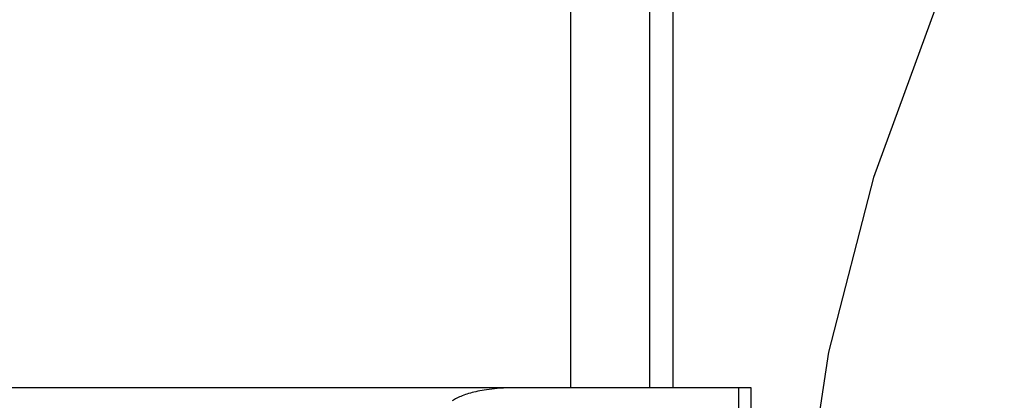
# Model space of a CAD drawing. Header units: inches. Extents: x 0 to 293, y 0 to 190.
# Tile 15 of 65: x 101.7295 to 101.8645, y 96.9478 to 97. Entities that reach past the tile are written whole.
import ezdxf

# ---------------------------------------------------------------- set-up
doc = ezdxf.new("R2010")
doc.units = ezdxf.units.IN
doc.header["$LTSCALE"] = 16.12069
doc.header["$MEASUREMENT"] = 0
doc.linetypes.add('HIDDEN', pattern=[0.2, 0.1, -0.1])
doc.layers.add('DEFAULT_2', color=8, linetype='HIDDEN')

msp = doc.modelspace()

# ---------------------------------------------------------------- linework, layer by layer
at = {"layer": 'DEFAULT_2', "color": 8, "linetype": 'HIDDEN'}
for p, q in [((101.80502, 97.10578), (101.80502, 96.94953)), ((101.81583, 97.10578), (101.81583, 96.94953)), ((101.81904, 97.10578), (101.81904, 96.94953)), ((101.82978, 96.94953), (101.35235, 96.94953)), ((101.82807, 96.57453), (101.82807, 96.94953)), ((101.82979, 96.57453), (101.82979, 96.94953))]:
    msp.add_line(p, q, dxfattribs=at)
msp.add_lwpolyline([(101.79725, 96.94953), (101.79675, 96.94953), (101.79628, 96.94951), (101.79583, 96.94949), (101.7954, 96.94947), (101.79498, 96.94944), (101.79459, 96.9494), (101.79422, 96.94936), (101.79386, 96.94932), (101.79352, 96.94927), (101.7932, 96.94922), (101.79289, 96.94917), (101.79259, 96.94911), (101.79231, 96.94905), (101.79204, 96.94899), (101.79178, 96.94893), (101.79153, 96.94887), (101.79129, 96.9488), (101.79105, 96.94873), (101.79083, 96.94866), (101.79061, 96.94859), (101.7904, 96.94851), (101.79019, 96.94843), (101.78999, 96.94835), (101.7898, 96.94827), (101.78962, 96.94819), (101.78944, 96.9481), (101.78927, 96.94801), (101.78911, 96.94792), (101.78896, 96.94783), (101.78881, 96.94774)], dxfattribs=at)
msp.add_arc((102.08529, 96.90403), 0.25, 90, 270, dxfattribs=at)

doc.saveas('drawing.dxf')
